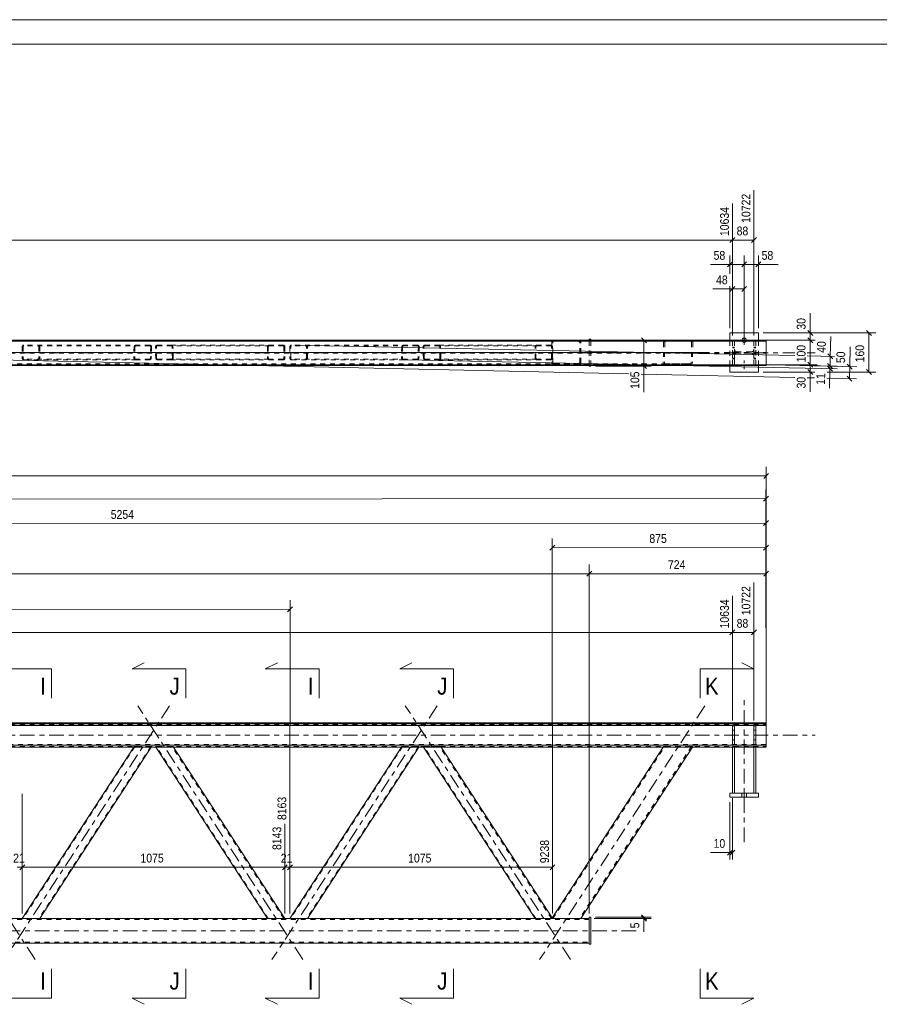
# Model space of a CAD drawing. Header units: millimetres. Extents: x 0 to 914, y 0 to 420.
# Tile 6 of 9: x 528 to 703, y 219 to 420. Entities that reach past the tile are written whole.
import ezdxf

# ---------------------------------------------------------------- set-up
doc = ezdxf.new("R2010")
doc.units = ezdxf.units.MM
for name, pattern in [('XKITLINE00', [0]), ('XKITLINE01', [4, 1, -1, 1, -1]), ('XKITLINE03', [6, 3, -1, 1, -1])]:
    doc.linetypes.add(name, pattern=pattern)
for name, color, linetype, lineweight in [('Arkusz rysunku', 3, 'Continuous', 0), ('Element', 2, 'Continuous', 0), ('Przekrój', 7, 'Continuous', 0), ('Wymiar', 4, 'Continuous', 0), ('Śruba', 3, 'Continuous', 0)]:
    doc.layers.add(name, color=color, linetype=linetype, lineweight=lineweight)
doc.styles.add('ARIAL', font='ARIAL.TTF')

msp = doc.modelspace()

# ---------------------------------------------------------------- linework, layer by layer
at = {"layer": 'Arkusz rysunku', "linetype": 'XKITLINE00', "lineweight": 0}
for p, q in [((914, 420), (0, 420)), ((909, 415), (5, 415))]:
    msp.add_line(p, q, dxfattribs=at)
at = {"layer": 'Element', "linetype": 'XKITLINE00', "lineweight": 0}
for p, q in [((204.59, 354.45), (680.18, 354.45)), ((204.59, 354.43), (680.18, 354.43)), ((636.79, 354.45), (636.8, 354.45)), ((664.71, 354.45), (636.8, 354.45)), ((644, 354.69), (644, 354.45)), ((644.3, 354.69), (644, 354.69)), ((644.3, 354.69), (644.3, 354.45)), ((659.7, 354.45), (659.69, 354.45)), ((664.71, 354.45), (664.72, 354.45)), ((672.78, 355.95), (672.78, 354.45)), ((672.78, 355.95), (678.58, 355.95)), ((673.28, 354.45), (673.28, 354.45)), ((673.68, 354.45), (673.28, 354.45)), ((673.28, 354.41), (673.28, 354.31)), ((673.28, 354.41), (673.68, 354.41)), ((673.68, 354.45), (673.68, 354.45)), ((673.68, 354.41), (673.68, 354.31)), ((677.68, 354.45), (677.68, 354.45)), ((678.08, 354.45), (677.68, 354.45)), ((677.68, 354.41), (677.68, 354.31)), ((677.68, 354.41), (678.08, 354.41)), ((678.08, 354.45), (678.08, 354.45)), ((678.08, 354.41), (678.08, 354.31)), ((678.58, 355.95), (678.58, 354.45)), ((680.18, 354.45), (680.18, 349.3)), ((204.59, 354.31), (680.18, 354.31)), ((204.59, 354.3), (680.18, 354.3)), ((141.58, 349.3), (680.18, 349.3)), ((644, 349.3), (644, 349.19)), ((644, 349.19), (644.3, 349.19)), ((644.3, 349.19), (644.3, 349.3)), ((672.78, 347.95), (672.78, 349.3)), ((678.58, 347.95), (678.58, 349.3)), ((678.58, 347.95), (672.78, 347.95)), ((141.58, 276.22), (680.18, 276.22)), ((141.58, 276.06), (680.18, 276.06)), ((680.18, 276.22), (680.18, 271.26)), ((680.18, 275.66), (141.58, 275.66)), ((673.28, 275.66), (673.28, 275.64)), ((673.28, 275.64), (673.68, 275.64)), ((673.28, 275.64), (673.28, 271.69)), ((673.68, 275.66), (673.68, 275.64)), ((673.68, 275.64), (673.68, 271.69)), ((677.68, 275.66), (677.68, 275.64)), ((677.68, 275.64), (678.08, 275.64)), ((677.68, 275.64), (677.68, 271.69)), ((678.08, 275.66), (678.08, 275.64)), ((678.08, 275.64), (678.08, 271.69)), ((141.58, 271.66), (680.18, 271.66)), ((659.59, 271.26), (157.78, 271.26)), ((550.84, 271.26), (528.03, 236.22)), ((554.42, 271.26), (531.61, 236.22)), ((578.17, 236.22), (555.36, 271.26)), ((581.74, 236.22), (558.94, 271.26)), ((605.57, 271.26), (582.77, 236.22)), ((609.15, 271.26), (586.35, 236.22)), ((632.91, 236.22), (610.1, 271.26)), ((636.4, 236.35), (613.68, 271.26)), ((659.12, 271.26), (636.32, 236.22)), ((665.09, 271.26), (642.28, 236.22)), ((659.6, 271.26), (659.59, 271.26)), ((659.6, 271.26), (664.61, 271.26)), ((664.61, 271.26), (659.6, 271.26)), ((664.61, 271.26), (664.62, 271.26)), ((664.62, 271.26), (680.18, 271.26)), ((673.28, 271.69), (673.68, 271.69)), ((673.28, 271.26), (673.28, 261.85)), ((673.68, 271.26), (673.28, 271.26)), ((673.68, 261.85), (673.68, 271.26)), ((677.68, 271.69), (678.08, 271.69)), ((678.08, 271.26), (677.68, 271.26)), ((677.68, 271.26), (677.68, 261.85)), ((678.08, 261.85), (678.08, 271.26)), ((672.78, 261.85), (672.78, 261.05)), ((678.58, 261.85), (672.78, 261.85)), ((678.58, 261.05), (678.58, 261.85)), ((672.78, 261.05), (678.58, 261.05)), ((636.32, 236.22), (182.23, 236.22)), ((642.14, 236.22), (636.32, 236.22)), ((642.25, 236.22), (642.14, 236.22)), ((642.28, 236.22), (642.25, 236.22)), ((644, 236.22), (642.28, 236.22)), ((644.3, 236.47), (644, 236.47)), ((644, 236.47), (644, 230.97)), ((644.3, 230.97), (644.3, 236.47)), ((174.62, 231.22), (644, 231.22)), ((644, 230.97), (644.3, 230.97))]:
    msp.add_line(p, q, dxfattribs=at)
at = {"layer": 'Element', "linetype": 'XKITLINE01', "lineweight": 0}
for p, q in [((204.59, 354.44), (644, 354.44)), ((636.61, 354.42), (636.71, 354.43)), ((636.71, 354.43), (636.79, 354.45)), ((641.81, 354.45), (641.99, 354.42)), ((644, 349.3), (644, 354.45)), ((644, 354.44), (644, 349.44)), ((644.3, 349.3), (644.3, 354.45)), ((659.36, 354.33), (659.25, 354.2)), ((659.52, 354.42), (659.36, 354.33)), ((659.69, 354.45), (659.52, 354.42)), ((664.72, 354.45), (664.89, 354.42)), ((665.05, 354.33), (664.89, 354.42)), ((665.15, 354.2), (665.05, 354.33)), ((672.78, 349.3), (672.78, 354.45)), ((673.28, 349.45), (673.28, 354.45)), ((673.68, 354.45), (673.68, 352.67)), ((677.68, 354.45), (677.68, 352.67)), ((678.08, 354.45), (678.08, 349.45)), ((678.58, 349.3), (678.58, 354.45)), ((204.59, 354.24), (644, 354.24)), ((528.03, 353.15), (528.06, 353.26)), ((528.03, 353.15), (528.03, 350.75)), ((528.06, 353.26), (528.14, 353.36)), ((528.14, 353.36), (528.25, 353.42)), ((528.22, 353.2), (528.21, 353.15)), ((528.21, 353.15), (528.21, 350.75)), ((528.26, 353.25), (528.22, 353.2)), ((528.25, 353.42), (528.39, 353.45)), ((528.32, 353.29), (528.26, 353.25)), ((528.39, 353.3), (528.32, 353.29)), ((554.14, 353.45), (528.39, 353.45)), ((554.14, 353.3), (528.39, 353.3)), ((531.25, 353.45), (531.39, 353.42)), ((531.32, 353.29), (531.25, 353.3)), ((531.38, 353.25), (531.32, 353.29)), ((531.42, 353.2), (531.38, 353.25)), ((531.39, 353.42), (531.51, 353.36)), ((531.43, 353.15), (531.42, 353.2)), ((531.43, 353.15), (531.43, 350.75)), ((531.51, 353.36), (531.58, 353.26)), ((531.58, 353.26), (531.61, 353.15)), ((531.61, 353.15), (531.61, 350.75)), ((550.91, 353.15), (550.86, 350.75)), ((550.94, 353.26), (550.91, 353.15)), ((551.02, 353.36), (550.94, 353.26)), ((551.14, 353.42), (551.02, 353.36)), ((551.09, 353.15), (551.04, 350.75)), ((551.09, 353.15), (551.11, 353.2)), ((551.11, 353.2), (551.15, 353.25)), ((551.28, 353.45), (551.14, 353.42)), ((551.15, 353.25), (551.2, 353.29)), ((551.2, 353.29), (551.27, 353.3)), ((554.28, 353.42), (554.14, 353.45)), ((554.14, 353.3), (554.2, 353.29)), ((554.2, 353.29), (554.26, 353.25)), ((554.26, 353.25), (554.3, 353.2)), ((554.31, 353.15), (554.26, 350.75)), ((554.39, 353.36), (554.28, 353.42)), ((554.3, 353.2), (554.31, 353.15)), ((554.47, 353.26), (554.39, 353.36)), ((554.49, 353.15), (554.44, 350.75)), ((554.49, 353.15), (554.47, 353.26)), ((555.31, 353.26), (555.29, 353.15)), ((555.34, 350.75), (555.29, 353.15)), ((555.39, 353.36), (555.31, 353.26)), ((555.5, 353.42), (555.39, 353.36)), ((555.47, 353.15), (555.48, 353.2)), ((555.51, 350.75), (555.47, 353.15)), ((555.48, 353.2), (555.52, 353.25)), ((555.64, 353.45), (555.5, 353.42)), ((555.52, 353.25), (555.57, 353.29)), ((555.57, 353.29), (555.64, 353.3)), ((555.64, 353.45), (558.5, 353.45)), ((555.64, 353.3), (578.52, 353.3)), ((555.64, 353.3), (558.51, 353.3)), ((558.5, 353.45), (581.39, 353.45)), ((558.64, 353.42), (558.5, 353.45)), ((558.51, 353.3), (558.57, 353.29)), ((558.57, 353.29), (558.63, 353.25)), ((558.63, 353.25), (558.67, 353.2)), ((558.76, 353.36), (558.64, 353.42)), ((558.67, 353.2), (558.69, 353.15)), ((558.74, 350.75), (558.69, 353.15)), ((558.84, 353.26), (558.76, 353.36)), ((558.87, 353.15), (558.84, 353.26)), ((558.92, 350.75), (558.87, 353.15)), ((578.17, 353.15), (578.19, 353.26)), ((578.17, 353.15), (578.17, 350.75)), ((578.19, 353.26), (578.27, 353.36)), ((578.27, 353.36), (578.39, 353.42)), ((578.36, 353.2), (578.34, 353.15)), ((578.34, 353.15), (578.34, 350.75)), ((578.4, 353.25), (578.36, 353.2)), ((578.39, 353.42), (578.52, 353.45)), ((578.46, 353.29), (578.4, 353.25)), ((578.52, 353.3), (578.46, 353.29)), ((581.39, 353.45), (578.52, 353.45)), ((578.52, 353.3), (581.39, 353.3)), ((581.39, 353.45), (581.52, 353.42)), ((581.46, 353.29), (581.39, 353.3)), ((581.51, 353.25), (581.46, 353.29)), ((581.55, 353.2), (581.51, 353.25)), ((581.52, 353.42), (581.64, 353.36)), ((581.57, 353.15), (581.55, 353.2)), ((581.57, 353.15), (581.57, 350.75)), ((581.64, 353.36), (581.72, 353.26)), ((581.72, 353.26), (581.74, 353.15)), ((581.74, 353.15), (581.74, 350.75)), ((582.77, 353.15), (582.8, 353.26)), ((582.77, 353.15), (582.77, 350.75)), ((582.8, 353.26), (582.88, 353.36)), ((582.88, 353.36), (582.99, 353.42)), ((582.96, 353.2), (582.95, 353.15)), ((582.95, 350.75), (582.95, 353.15)), ((583, 353.25), (582.96, 353.2)), ((582.99, 353.42), (583.13, 353.45)), ((583.06, 353.29), (583, 353.25)), ((583.13, 353.3), (583.06, 353.29)), ((608.88, 353.45), (583.13, 353.45)), ((608.87, 353.3), (583.13, 353.3)), ((585.99, 353.45), (586.13, 353.42)), ((586.06, 353.29), (585.99, 353.3)), ((586.12, 353.25), (586.06, 353.29)), ((586.16, 353.2), (586.12, 353.25)), ((586.13, 353.42), (586.25, 353.36)), ((586.17, 353.15), (586.16, 353.2)), ((586.17, 350.75), (586.17, 353.15)), ((586.25, 353.36), (586.32, 353.26)), ((586.32, 353.26), (586.35, 353.15)), ((586.35, 350.75), (586.35, 353.15)), ((605.65, 353.15), (605.6, 350.75)), ((605.68, 353.26), (605.65, 353.15)), ((605.76, 353.36), (605.68, 353.26)), ((605.88, 353.42), (605.76, 353.36)), ((605.83, 353.15), (605.78, 350.75)), ((605.83, 353.15), (605.84, 353.2)), ((605.84, 353.2), (605.88, 353.25)), ((606.01, 353.45), (605.88, 353.42)), ((605.88, 353.25), (605.94, 353.29)), ((605.94, 353.29), (606.01, 353.3)), ((608.87, 353.3), (608.94, 353.29)), ((609.01, 353.42), (608.88, 353.45)), ((608.94, 353.29), (609, 353.25)), ((609, 353.25), (609.04, 353.2)), ((609.05, 353.15), (609, 350.75)), ((609.13, 353.36), (609.01, 353.42)), ((609.04, 353.2), (609.05, 353.15)), ((609.2, 353.26), (609.13, 353.36)), ((609.23, 353.15), (609.18, 350.75)), ((609.23, 353.15), (609.2, 353.26)), ((610.05, 353.26), (610.02, 353.15)), ((610.07, 350.75), (610.02, 353.15)), ((610.13, 353.36), (610.05, 353.26)), ((610.24, 353.42), (610.13, 353.36)), ((610.2, 353.15), (610.22, 353.2)), ((610.25, 350.75), (610.2, 353.15)), ((610.22, 353.2), (610.25, 353.25)), ((610.38, 353.45), (610.24, 353.42)), ((610.25, 353.25), (610.31, 353.29)), ((610.31, 353.29), (610.38, 353.3)), ((610.38, 353.45), (613.24, 353.45)), ((610.38, 353.3), (633.26, 353.3)), ((610.38, 353.3), (613.24, 353.3)), ((613.24, 353.45), (636.13, 353.45)), ((613.38, 353.42), (613.24, 353.45)), ((613.24, 353.3), (613.31, 353.29)), ((613.31, 353.29), (613.37, 353.25)), ((613.37, 353.25), (613.41, 353.2)), ((613.5, 353.36), (613.38, 353.42)), ((613.41, 353.2), (613.43, 353.15)), ((613.47, 350.75), (613.43, 353.15)), ((613.57, 353.26), (613.5, 353.36)), ((613.6, 353.15), (613.57, 353.26)), ((613.65, 350.75), (613.6, 353.15)), ((632.91, 353.15), (632.93, 353.26)), ((632.91, 350.75), (632.91, 353.15)), ((632.93, 353.26), (633.01, 353.36)), ((633.01, 353.36), (633.13, 353.42)), ((633.1, 353.2), (633.08, 353.15)), ((633.08, 350.75), (633.08, 353.15)), ((633.14, 353.25), (633.1, 353.2)), ((633.13, 353.42), (633.26, 353.45)), ((633.19, 353.29), (633.14, 353.25)), ((633.26, 353.3), (633.19, 353.29)), ((636.13, 353.45), (633.26, 353.45)), ((633.26, 353.3), (636.13, 353.3)), ((636.13, 353.45), (636.26, 353.42)), ((636.2, 353.29), (636.13, 353.3)), ((636.25, 353.25), (636.2, 353.29)), ((636.29, 353.2), (636.25, 353.25)), ((636.26, 353.42), (636.38, 353.36)), ((636.31, 353.15), (636.29, 353.2)), ((636.31, 350.75), (636.31, 353.15)), ((636.32, 354.05), (636.35, 354.2)), ((636.32, 354.05), (636.32, 349.85)), ((636.38, 353.36), (636.46, 353.26)), ((636.46, 353.26), (636.48, 353.15)), ((636.48, 350.75), (636.48, 353.15)), ((636.57, 354.12), (636.56, 354.05)), ((636.56, 349.85), (636.56, 354.05)), ((636.63, 354.19), (636.57, 354.12)), ((636.7, 354.23), (636.63, 354.19)), ((636.8, 354.25), (636.7, 354.23)), ((664.71, 354.25), (636.8, 354.25)), ((641.9, 354.23), (641.81, 354.25)), ((641.97, 354.19), (641.9, 354.23)), ((642.03, 354.12), (641.97, 354.19)), ((642.04, 354.05), (642.03, 354.12)), ((642.04, 349.85), (642.04, 354.05)), ((642.25, 354.2), (642.28, 354.05)), ((642.28, 349.85), (642.28, 354.05)), ((659.21, 354.05), (659.13, 349.85)), ((659.25, 354.2), (659.21, 354.05)), ((659.45, 354.05), (659.37, 349.85)), ((659.45, 354.05), (659.47, 354.12)), ((659.47, 354.12), (659.53, 354.19)), ((659.53, 354.19), (659.6, 354.23)), ((659.6, 354.23), (659.7, 354.25)), ((664.71, 354.25), (664.8, 354.23)), ((664.8, 354.23), (664.87, 354.19)), ((664.94, 354.05), (664.86, 349.85)), ((664.87, 354.19), (664.92, 354.12)), ((664.92, 354.12), (664.94, 354.05)), ((665.18, 354.05), (665.09, 349.85)), ((665.18, 354.05), (665.15, 354.2)), ((673.28, 354.31), (673.28, 351.97)), ((673.28, 354.28), (673.68, 354.28)), ((673.28, 353.06), (673.68, 353.06)), ((673.28, 352.93), (673.68, 352.93)), ((673.68, 354.31), (673.68, 351.97)), ((673.72, 352.44), (673.68, 352.67)), ((673.68, 352.67), (673.72, 352.44)), ((673.85, 352.25), (673.72, 352.44)), ((677.63, 352.44), (677.5, 352.25)), ((677.68, 352.67), (677.63, 352.44)), ((677.63, 352.44), (677.68, 352.67)), ((677.68, 354.31), (677.68, 351.97)), ((677.68, 354.28), (678.08, 354.28)), ((677.68, 353.06), (678.08, 353.06)), ((677.68, 352.93), (678.08, 352.93)), ((678.08, 354.31), (678.08, 351.97)), ((141.58, 351.95), (680.18, 351.95)), ((141.58, 351.79), (680.18, 351.79)), ((528.06, 350.63), (528.03, 350.75)), ((528.14, 350.54), (528.06, 350.63)), ((528.25, 350.47), (528.14, 350.54)), ((528.21, 350.75), (528.22, 350.69)), ((528.22, 350.69), (528.26, 350.64)), ((528.39, 350.45), (528.25, 350.47)), ((528.26, 350.64), (528.32, 350.61)), ((528.32, 350.61), (528.39, 350.6)), ((554.08, 350.6), (528.39, 350.6)), ((528.39, 350.45), (551.21, 350.45)), ((531.25, 350.6), (531.32, 350.61)), ((531.39, 350.47), (531.25, 350.45)), ((531.32, 350.61), (531.38, 350.64)), ((531.38, 350.64), (531.42, 350.69)), ((531.51, 350.54), (531.39, 350.47)), ((531.42, 350.69), (531.43, 350.75)), ((531.58, 350.63), (531.51, 350.54)), ((531.61, 350.75), (531.58, 350.63)), ((550.86, 350.75), (550.89, 350.63)), ((550.89, 350.63), (550.96, 350.54)), ((550.96, 350.54), (551.08, 350.47)), ((551.05, 350.69), (551.04, 350.75)), ((551.09, 350.64), (551.05, 350.69)), ((551.08, 350.47), (551.21, 350.45)), ((551.15, 350.61), (551.09, 350.64)), ((551.22, 350.6), (551.15, 350.61)), ((551.21, 350.45), (554.08, 350.45)), ((554.15, 350.61), (554.08, 350.6)), ((554.08, 350.45), (554.22, 350.47)), ((554.21, 350.64), (554.15, 350.61)), ((554.25, 350.69), (554.21, 350.64)), ((554.22, 350.47), (554.33, 350.54)), ((554.26, 350.75), (554.25, 350.69)), ((554.33, 350.54), (554.41, 350.63)), ((554.41, 350.63), (554.44, 350.75)), ((555.34, 350.75), (555.37, 350.63)), ((555.37, 350.63), (555.45, 350.53)), ((555.45, 350.53), (555.56, 350.47)), ((555.53, 350.69), (555.51, 350.75)), ((555.57, 350.64), (555.53, 350.69)), ((555.56, 350.47), (555.7, 350.45)), ((555.63, 350.61), (555.57, 350.64)), ((555.7, 350.6), (555.63, 350.61)), ((578.52, 350.6), (555.7, 350.6)), ((555.7, 350.6), (558.56, 350.6)), ((558.56, 350.45), (555.7, 350.45)), ((558.63, 350.61), (558.56, 350.6)), ((558.56, 350.45), (558.7, 350.47)), ((581.39, 350.45), (558.56, 350.45)), ((558.69, 350.64), (558.63, 350.61)), ((558.72, 350.69), (558.69, 350.64)), ((558.7, 350.47), (558.81, 350.53)), ((558.74, 350.75), (558.72, 350.69)), ((558.81, 350.53), (558.89, 350.63)), ((558.89, 350.63), (558.92, 350.75)), ((578.19, 350.63), (578.17, 350.75)), ((578.27, 350.54), (578.19, 350.63)), ((578.39, 350.47), (578.27, 350.54)), ((578.34, 350.75), (578.36, 350.69)), ((578.36, 350.69), (578.4, 350.64)), ((578.52, 350.45), (578.39, 350.47)), ((578.4, 350.64), (578.46, 350.61)), ((578.46, 350.61), (578.52, 350.6)), ((581.39, 350.6), (578.52, 350.6)), ((578.52, 350.45), (581.39, 350.45)), ((581.39, 350.6), (581.46, 350.61)), ((581.52, 350.47), (581.39, 350.45)), ((581.46, 350.61), (581.51, 350.64)), ((581.51, 350.64), (581.55, 350.69)), ((581.64, 350.54), (581.52, 350.47)), ((581.55, 350.69), (581.57, 350.75)), ((581.72, 350.63), (581.64, 350.54)), ((581.74, 350.75), (581.72, 350.63)), ((582.8, 350.63), (582.77, 350.75)), ((582.88, 350.54), (582.8, 350.63)), ((582.99, 350.47), (582.88, 350.54)), ((582.95, 350.75), (582.96, 350.69)), ((582.96, 350.69), (583, 350.64)), ((583.13, 350.45), (582.99, 350.47)), ((583, 350.64), (583.06, 350.61)), ((583.06, 350.61), (583.13, 350.6)), ((608.82, 350.6), (583.13, 350.6)), ((583.13, 350.45), (605.95, 350.45)), ((585.99, 350.6), (586.06, 350.61)), ((586.13, 350.47), (585.99, 350.45)), ((586.06, 350.61), (586.12, 350.64)), ((586.12, 350.64), (586.16, 350.69)), ((586.25, 350.54), (586.13, 350.47)), ((586.16, 350.69), (586.17, 350.75)), ((586.32, 350.63), (586.25, 350.54)), ((586.35, 350.75), (586.32, 350.63)), ((605.6, 350.75), (605.63, 350.63)), ((605.63, 350.63), (605.7, 350.54)), ((605.7, 350.54), (605.82, 350.47)), ((605.79, 350.69), (605.78, 350.75)), ((605.83, 350.64), (605.79, 350.69)), ((605.82, 350.47), (605.95, 350.45)), ((605.89, 350.61), (605.83, 350.64)), ((605.96, 350.6), (605.89, 350.61)), ((605.95, 350.45), (608.82, 350.45)), ((608.89, 350.61), (608.82, 350.6)), ((608.82, 350.45), (608.95, 350.47)), ((608.95, 350.64), (608.89, 350.61)), ((608.99, 350.69), (608.95, 350.64)), ((608.95, 350.47), (609.07, 350.54)), ((609, 350.75), (608.99, 350.69)), ((609.07, 350.54), (609.15, 350.63)), ((609.15, 350.63), (609.18, 350.75)), ((610.07, 350.75), (610.1, 350.63)), ((610.1, 350.63), (610.18, 350.53)), ((610.18, 350.53), (610.3, 350.47)), ((610.27, 350.69), (610.25, 350.75)), ((610.31, 350.64), (610.27, 350.69)), ((610.3, 350.47), (610.44, 350.45)), ((610.37, 350.61), (610.31, 350.64)), ((610.43, 350.6), (610.37, 350.61)), ((633.26, 350.6), (610.43, 350.6)), ((610.43, 350.6), (613.3, 350.6)), ((613.3, 350.45), (610.44, 350.45)), ((613.37, 350.61), (613.3, 350.6)), ((613.3, 350.45), (613.44, 350.47)), ((636.13, 350.45), (613.3, 350.45)), ((613.42, 350.64), (613.37, 350.61)), ((613.46, 350.69), (613.42, 350.64)), ((613.44, 350.47), (613.55, 350.53)), ((613.47, 350.75), (613.46, 350.69)), ((613.55, 350.53), (613.63, 350.63)), ((613.63, 350.63), (613.65, 350.75)), ((632.93, 350.63), (632.91, 350.75)), ((633.01, 350.54), (632.93, 350.63)), ((633.13, 350.47), (633.01, 350.54)), ((633.08, 350.75), (633.1, 350.69)), ((633.1, 350.69), (633.14, 350.64)), ((633.26, 350.45), (633.13, 350.47)), ((633.14, 350.64), (633.19, 350.61)), ((633.19, 350.61), (633.26, 350.6)), ((636.13, 350.6), (633.26, 350.6)), ((633.26, 350.45), (636.13, 350.45)), ((636.13, 350.6), (636.2, 350.61)), ((636.26, 350.47), (636.13, 350.45)), ((636.2, 350.61), (636.25, 350.64)), ((636.25, 350.64), (636.29, 350.69)), ((636.38, 350.54), (636.26, 350.47)), ((636.29, 350.69), (636.31, 350.75)), ((636.46, 350.63), (636.38, 350.54)), ((636.48, 350.75), (636.46, 350.63)), ((673.28, 352.03), (673.68, 352.03)), ((673.28, 351.97), (673.68, 351.97)), ((673.28, 351.78), (673.28, 349.34)), ((673.68, 351.78), (673.28, 351.78)), ((673.28, 351.72), (673.68, 351.72)), ((673.28, 350.81), (673.68, 350.81)), ((673.28, 350.69), (673.68, 350.69)), ((673.68, 349.34), (673.68, 351.78)), ((673.68, 351.22), (673.72, 351.45)), ((673.72, 351.45), (673.68, 351.22)), ((673.68, 351.22), (673.68, 349.45)), ((673.72, 351.45), (673.85, 351.65)), ((674.05, 352.12), (673.85, 352.25)), ((673.85, 351.65), (674.05, 351.78)), ((674.28, 352.07), (674.05, 352.12)), ((674.05, 352.12), (674.28, 352.07)), ((674.05, 351.78), (674.28, 351.82)), ((674.28, 351.82), (674.05, 351.78)), ((677.08, 352.07), (674.28, 352.07)), ((677.08, 351.82), (674.28, 351.82)), ((677.31, 352.12), (677.08, 352.07)), ((677.08, 352.07), (677.31, 352.12)), ((677.08, 351.82), (677.31, 351.78)), ((677.31, 351.78), (677.08, 351.82)), ((677.5, 352.25), (677.31, 352.12)), ((677.31, 351.78), (677.5, 351.65)), ((677.5, 351.65), (677.63, 351.45)), ((677.63, 351.45), (677.68, 351.22)), ((677.68, 351.22), (677.63, 351.45)), ((677.68, 352.03), (678.08, 352.03)), ((677.68, 351.97), (678.08, 351.97)), ((677.68, 351.78), (677.68, 349.34)), ((678.08, 351.78), (677.68, 351.78)), ((677.68, 351.72), (678.08, 351.72)), ((677.68, 349.45), (677.68, 351.22)), ((677.68, 350.81), (678.08, 350.81)), ((677.68, 350.69), (678.08, 350.69)), ((678.08, 349.34), (678.08, 351.78)), ((680.18, 349.45), (141.58, 349.45)), ((680.18, 349.44), (141.58, 349.44)), ((141.58, 349.31), (680.18, 349.31)), ((644, 349.64), (174.62, 349.64)), ((644, 349.44), (174.62, 349.44)), ((636.35, 349.69), (636.32, 349.85)), ((636.56, 349.85), (636.57, 349.77)), ((636.57, 349.77), (636.63, 349.71)), ((636.8, 349.45), (636.61, 349.48)), ((636.63, 349.71), (636.7, 349.66)), ((636.7, 349.66), (636.8, 349.65)), ((636.8, 349.65), (664.61, 349.65)), ((664.61, 349.45), (636.8, 349.45)), ((641.81, 349.65), (641.9, 349.66)), ((641.99, 349.48), (641.81, 349.45)), ((641.9, 349.66), (641.97, 349.71)), ((641.97, 349.71), (642.03, 349.77)), ((642.03, 349.77), (642.04, 349.85)), ((642.28, 349.85), (642.25, 349.69)), ((659.13, 349.85), (659.16, 349.69)), ((659.16, 349.69), (659.26, 349.56)), ((659.26, 349.56), (659.42, 349.48)), ((659.38, 349.77), (659.37, 349.85)), ((659.43, 349.71), (659.38, 349.77)), ((659.42, 349.48), (659.6, 349.45)), ((659.51, 349.66), (659.43, 349.71)), ((659.6, 349.65), (659.51, 349.66)), ((664.61, 349.65), (659.6, 349.65)), ((664.7, 349.66), (664.61, 349.65)), ((664.61, 349.45), (664.79, 349.48)), ((664.78, 349.71), (664.7, 349.66)), ((664.84, 349.77), (664.78, 349.71)), ((664.79, 349.48), (664.95, 349.56)), ((664.86, 349.85), (664.84, 349.77)), ((664.95, 349.56), (665.05, 349.69)), ((665.05, 349.69), (665.09, 349.85)), ((673.28, 349.46), (673.68, 349.46)), ((673.68, 349.45), (673.28, 349.45)), ((673.28, 349.34), (673.68, 349.34)), ((677.68, 349.46), (678.08, 349.46)), ((678.08, 349.45), (677.68, 349.45)), ((677.68, 349.34), (678.08, 349.34)), ((141.58, 275.82), (680.18, 275.82)), ((680.18, 275.82), (680.18, 276.06)), ((141.58, 275.72), (680.18, 275.72)), ((673.28, 275.79), (673.68, 275.79)), ((673.28, 275.75), (673.28, 275.79)), ((673.28, 275.79), (673.28, 271.8)), ((673.68, 275.75), (673.28, 275.75)), ((673.28, 275.68), (673.68, 275.68)), ((673.28, 275.66), (673.28, 275.68)), ((673.28, 275.68), (673.28, 275.66)), ((673.28, 274.72), (673.68, 274.72)), ((673.28, 274.71), (673.68, 274.71)), ((673.68, 275.75), (673.68, 275.79)), ((673.68, 275.79), (673.68, 271.8)), ((673.68, 275.66), (673.68, 275.68)), ((673.68, 275.68), (673.68, 275.66)), ((677.68, 275.79), (678.08, 275.79)), ((677.68, 275.75), (677.68, 275.79)), ((677.68, 275.79), (677.68, 271.8)), ((678.08, 275.75), (677.68, 275.75)), ((677.68, 275.68), (678.08, 275.68)), ((677.68, 275.66), (677.68, 275.68)), ((677.68, 275.68), (677.68, 275.66)), ((677.68, 274.72), (678.08, 274.72)), ((677.68, 274.71), (678.08, 274.71)), ((678.08, 275.75), (678.08, 275.79)), ((678.08, 275.79), (678.08, 271.8)), ((678.08, 275.66), (678.08, 275.68)), ((678.08, 275.68), (678.08, 275.66)), ((680.18, 275.14), (680.18, 272.34)), ((680.18, 271.82), (141.58, 271.82)), ((673.28, 272.77), (673.68, 272.77)), ((673.28, 272.76), (673.68, 272.76)), ((673.68, 271.84), (673.28, 271.84)), ((673.28, 271.8), (673.68, 271.8)), ((677.68, 272.77), (678.08, 272.77)), ((677.68, 272.76), (678.08, 272.76)), ((678.08, 271.84), (677.68, 271.84)), ((677.68, 271.8), (678.08, 271.8)), ((680.18, 271.76), (141.58, 271.76)), ((141.58, 271.42), (680.18, 271.42)), ((551.09, 271.38), (528.21, 236.22)), ((554.31, 271.38), (531.43, 236.22)), ((550.86, 271.3), (550.84, 271.26)), ((550.86, 271.3), (550.91, 271.38)), ((550.86, 271.3), (550.89, 271.3)), ((550.89, 271.3), (550.96, 271.3)), ((550.94, 271.38), (550.91, 271.38)), ((551.02, 271.39), (550.94, 271.38)), ((550.96, 271.3), (551.08, 271.29)), ((551.14, 271.39), (551.02, 271.39)), ((551.05, 271.3), (551.04, 271.3)), ((551.09, 271.3), (551.05, 271.3)), ((551.08, 271.29), (551.21, 271.29)), ((551.09, 271.38), (551.11, 271.38)), ((551.15, 271.3), (551.09, 271.3)), ((551.11, 271.38), (551.15, 271.38)), ((551.28, 271.39), (551.14, 271.39)), ((551.15, 271.38), (551.2, 271.38)), ((551.22, 271.3), (551.15, 271.3)), ((551.2, 271.38), (551.27, 271.38)), ((551.21, 271.29), (554.08, 271.29)), ((551.22, 271.3), (554.08, 271.3)), ((551.27, 271.38), (554.14, 271.38)), ((551.28, 271.39), (554.14, 271.39)), ((554.15, 271.3), (554.08, 271.3)), ((554.08, 271.29), (554.22, 271.29)), ((554.28, 271.39), (554.14, 271.39)), ((554.14, 271.38), (554.2, 271.38)), ((554.21, 271.3), (554.15, 271.3)), ((554.2, 271.38), (554.26, 271.38)), ((554.25, 271.3), (554.21, 271.3)), ((554.22, 271.29), (554.33, 271.3)), ((554.26, 271.3), (554.25, 271.3)), ((554.26, 271.38), (554.3, 271.38)), ((554.39, 271.39), (554.28, 271.39)), ((554.3, 271.38), (554.31, 271.38)), ((554.33, 271.3), (554.41, 271.3)), ((554.47, 271.38), (554.39, 271.39)), ((554.41, 271.3), (554.44, 271.3)), ((554.44, 271.3), (554.42, 271.26)), ((554.44, 271.3), (554.49, 271.38)), ((554.49, 271.38), (554.47, 271.38)), ((555.34, 271.3), (555.29, 271.38)), ((555.31, 271.38), (555.29, 271.38)), ((555.39, 271.39), (555.31, 271.38)), ((555.36, 271.26), (555.34, 271.3)), ((555.34, 271.3), (555.37, 271.3)), ((555.37, 271.3), (555.45, 271.3)), ((555.5, 271.39), (555.39, 271.39)), ((555.45, 271.3), (555.56, 271.29)), ((578.34, 236.22), (555.47, 271.38)), ((555.47, 271.38), (555.51, 271.3)), ((555.47, 271.38), (555.48, 271.38)), ((555.48, 271.38), (555.52, 271.38)), ((555.64, 271.39), (555.5, 271.39)), ((555.53, 271.3), (555.51, 271.3)), ((555.52, 271.38), (555.57, 271.38)), ((555.57, 271.3), (555.53, 271.3)), ((555.56, 271.29), (555.7, 271.29)), ((555.57, 271.38), (555.64, 271.38)), ((555.63, 271.3), (555.57, 271.3)), ((555.7, 271.3), (555.63, 271.3)), ((555.64, 271.39), (558.5, 271.39)), ((555.64, 271.38), (558.51, 271.38)), ((555.7, 271.3), (558.56, 271.3)), ((555.7, 271.29), (558.56, 271.29)), ((558.64, 271.39), (558.5, 271.39)), ((558.51, 271.38), (558.57, 271.38)), ((558.63, 271.3), (558.56, 271.3)), ((558.56, 271.29), (558.7, 271.29)), ((558.57, 271.38), (558.63, 271.38)), ((558.63, 271.38), (558.67, 271.38)), ((558.69, 271.3), (558.63, 271.3)), ((558.76, 271.39), (558.64, 271.39)), ((558.67, 271.38), (558.69, 271.38)), ((581.57, 236.22), (558.69, 271.38)), ((558.69, 271.38), (558.74, 271.3)), ((558.72, 271.3), (558.69, 271.3)), ((558.7, 271.29), (558.81, 271.3)), ((558.74, 271.3), (558.72, 271.3)), ((558.84, 271.38), (558.76, 271.39)), ((558.81, 271.3), (558.89, 271.3)), ((558.87, 271.38), (558.84, 271.38)), ((558.92, 271.3), (558.87, 271.38)), ((558.89, 271.3), (558.92, 271.3)), ((558.94, 271.26), (558.92, 271.3)), ((605.83, 271.38), (582.95, 236.22)), ((609.05, 271.38), (586.17, 236.22)), ((605.6, 271.3), (605.57, 271.26)), ((605.6, 271.3), (605.65, 271.38)), ((605.6, 271.3), (605.63, 271.3)), ((605.63, 271.3), (605.7, 271.3)), ((605.68, 271.38), (605.65, 271.38)), ((605.76, 271.39), (605.68, 271.38)), ((605.7, 271.3), (605.82, 271.29)), ((605.88, 271.39), (605.76, 271.39)), ((605.79, 271.3), (605.78, 271.3)), ((605.83, 271.3), (605.79, 271.3)), ((605.82, 271.29), (605.95, 271.29)), ((605.83, 271.38), (605.84, 271.38)), ((605.89, 271.3), (605.83, 271.3)), ((605.84, 271.38), (605.88, 271.38)), ((606.01, 271.39), (605.88, 271.39)), ((605.88, 271.38), (605.94, 271.38)), ((605.96, 271.3), (605.89, 271.3)), ((605.94, 271.38), (606.01, 271.38)), ((605.95, 271.29), (608.82, 271.29)), ((605.96, 271.3), (608.82, 271.3)), ((606.01, 271.39), (608.88, 271.39)), ((606.01, 271.38), (608.87, 271.38)), ((608.89, 271.3), (608.82, 271.3)), ((608.82, 271.29), (608.95, 271.29)), ((608.87, 271.38), (608.94, 271.38)), ((609.01, 271.39), (608.88, 271.39)), ((608.95, 271.3), (608.89, 271.3)), ((608.94, 271.38), (609, 271.38)), ((608.99, 271.3), (608.95, 271.3)), ((608.95, 271.29), (609.07, 271.3)), ((609, 271.3), (608.99, 271.3)), ((609, 271.38), (609.04, 271.38)), ((609.13, 271.39), (609.01, 271.39)), ((609.04, 271.38), (609.05, 271.38)), ((609.07, 271.3), (609.15, 271.3)), ((609.2, 271.38), (609.13, 271.39)), ((609.18, 271.3), (609.15, 271.26)), ((609.15, 271.3), (609.18, 271.3)), ((609.18, 271.3), (609.23, 271.38)), ((609.23, 271.38), (609.2, 271.38)), ((610.07, 271.3), (610.02, 271.38)), ((610.05, 271.38), (610.02, 271.38)), ((610.13, 271.39), (610.05, 271.38)), ((610.1, 271.26), (610.07, 271.3)), ((610.07, 271.3), (610.1, 271.3)), ((610.1, 271.3), (610.18, 271.3)), ((610.24, 271.39), (610.13, 271.39)), ((610.18, 271.3), (610.3, 271.29)), ((633.08, 236.22), (610.2, 271.38)), ((610.2, 271.38), (610.25, 271.3)), ((610.2, 271.38), (610.22, 271.38)), ((610.22, 271.38), (610.25, 271.38)), ((610.38, 271.39), (610.24, 271.39)), ((610.25, 271.38), (610.31, 271.38)), ((610.27, 271.3), (610.25, 271.3)), ((610.31, 271.3), (610.27, 271.3)), ((610.3, 271.29), (610.44, 271.29)), ((610.31, 271.38), (610.38, 271.38)), ((610.37, 271.3), (610.31, 271.3)), ((610.43, 271.3), (610.37, 271.3)), ((610.38, 271.39), (613.24, 271.39)), ((610.38, 271.38), (613.24, 271.38)), ((610.43, 271.3), (613.3, 271.3)), ((610.44, 271.29), (613.3, 271.29)), ((613.38, 271.39), (613.24, 271.39)), ((613.24, 271.38), (613.31, 271.38)), ((613.37, 271.3), (613.3, 271.3)), ((613.3, 271.29), (613.44, 271.29)), ((613.31, 271.38), (613.37, 271.38)), ((613.37, 271.38), (613.41, 271.38)), ((613.42, 271.3), (613.37, 271.3)), ((613.5, 271.39), (613.38, 271.39)), ((613.41, 271.38), (613.43, 271.38)), ((613.46, 271.3), (613.42, 271.3)), ((636.31, 236.22), (613.43, 271.38)), ((613.43, 271.38), (613.47, 271.3)), ((613.44, 271.29), (613.55, 271.3)), ((613.47, 271.3), (613.46, 271.3)), ((613.57, 271.38), (613.5, 271.39)), ((613.55, 271.3), (613.63, 271.3)), ((613.6, 271.38), (613.57, 271.38)), ((613.65, 271.3), (613.6, 271.38)), ((613.63, 271.3), (613.65, 271.3)), ((613.68, 271.26), (613.65, 271.3)), ((636.56, 236.22), (659.45, 271.41)), ((664.94, 271.41), (642.04, 236.22)), ((659.13, 271.28), (659.12, 271.26)), ((659.13, 271.28), (659.21, 271.41)), ((659.13, 271.28), (659.16, 271.27)), ((659.16, 271.27), (659.26, 271.27)), ((659.25, 271.41), (659.21, 271.41)), ((659.36, 271.42), (659.25, 271.41)), ((659.26, 271.27), (659.42, 271.26)), ((659.52, 271.42), (659.36, 271.42)), ((659.38, 271.27), (659.37, 271.28)), ((659.43, 271.27), (659.38, 271.27)), ((659.59, 271.26), (659.42, 271.26)), ((659.51, 271.27), (659.43, 271.27)), ((659.45, 271.41), (659.47, 271.41)), ((659.47, 271.41), (659.53, 271.41)), ((659.6, 271.27), (659.51, 271.27)), ((659.7, 271.42), (659.52, 271.42)), ((659.53, 271.41), (659.6, 271.41)), ((659.6, 271.26), (659.59, 271.26)), ((659.6, 271.41), (659.7, 271.41)), ((659.6, 271.27), (664.61, 271.27)), ((659.7, 271.42), (664.71, 271.42)), ((659.7, 271.41), (664.71, 271.41)), ((664.7, 271.27), (664.61, 271.27)), ((664.62, 271.26), (664.61, 271.26)), ((664.62, 271.26), (664.79, 271.26)), ((664.78, 271.27), (664.7, 271.27)), ((664.89, 271.42), (664.71, 271.42)), ((664.71, 271.41), (664.8, 271.41)), ((664.84, 271.27), (664.78, 271.27)), ((664.79, 271.26), (664.95, 271.27)), ((664.8, 271.41), (664.87, 271.41)), ((664.86, 271.28), (664.84, 271.27)), ((664.87, 271.41), (664.92, 271.41)), ((665.05, 271.42), (664.89, 271.42)), ((664.92, 271.41), (664.94, 271.41)), ((664.95, 271.27), (665.05, 271.27)), ((665.15, 271.41), (665.05, 271.42)), ((665.05, 271.27), (665.09, 271.28)), ((665.09, 271.28), (665.18, 271.41)), ((665.09, 271.28), (665.09, 271.26)), ((665.18, 271.41), (665.15, 271.41)), ((673.28, 271.73), (673.68, 271.73)), ((673.28, 271.42), (673.28, 271.26)), ((673.68, 271.42), (673.28, 271.42)), ((673.68, 271.26), (673.68, 271.42)), ((673.72, 271.36), (673.68, 271.36)), ((673.68, 271.32), (673.72, 271.33)), ((673.85, 271.35), (673.72, 271.36)), ((673.72, 271.33), (673.85, 271.33)), ((674.05, 271.35), (673.85, 271.35)), ((673.85, 271.33), (674.05, 271.34)), ((674.28, 271.35), (674.05, 271.35)), ((674.05, 271.34), (674.28, 271.34)), ((674.28, 271.35), (677.08, 271.35)), ((674.28, 271.34), (677.08, 271.34)), ((677.31, 271.35), (677.08, 271.35)), ((677.08, 271.34), (677.31, 271.34)), ((677.5, 271.35), (677.31, 271.35)), ((677.31, 271.34), (677.5, 271.33)), ((677.63, 271.36), (677.5, 271.35)), ((677.5, 271.33), (677.63, 271.33)), ((677.68, 271.36), (677.63, 271.36)), ((677.63, 271.33), (677.68, 271.32)), ((677.68, 271.73), (678.08, 271.73)), ((677.68, 271.42), (677.68, 271.26)), ((678.08, 271.42), (677.68, 271.42)), ((678.08, 271.26), (678.08, 271.42)), ((680.18, 271.72), (680.18, 271.26)), ((673.28, 261.85), (674.28, 261.85)), ((674.28, 261.85), (677.68, 261.85)), ((677.68, 261.85), (678.08, 261.85)), ((644, 236.02), (174.62, 236.02)), ((531.61, 236.22), (528.03, 236.22)), ((581.74, 236.22), (578.17, 236.22)), ((586.35, 236.22), (582.77, 236.22)), ((636.48, 236.22), (632.91, 236.22)), ((642.28, 236.22), (636.32, 236.22)), ((636.48, 236.22), (636.4, 236.35)), ((636.56, 236.22), (636.56, 236.22)), ((641.81, 236.22), (641.81, 236.22)), ((641.81, 236.22), (641.81, 236.22)), ((642.03, 236.22), (641.99, 236.22)), ((641.99, 236.22), (642.03, 236.22)), ((641.99, 236.22), (641.99, 236.22)), ((642.14, 236.22), (641.99, 236.22)), ((642.03, 236.22), (642.04, 236.22)), ((642.03, 236.22), (642.04, 236.22)), ((642.28, 236.22), (642.28, 236.22)), ((644, 231.22), (644, 236.22)), ((174.62, 231.42), (644, 231.42))]:
    msp.add_line(p, q, dxfattribs=at)
at = {"layer": 'Element', "linetype": 'XKITLINE03', "lineweight": 0}
for p, q in [((131.58, 351.87), (686.07, 351.87)), ((164.62, 351.94), (654, 351.94)), ((530.67, 351.95), (496.91, 351.95)), ((558.13, 351.95), (524.37, 351.95)), ((585.41, 351.95), (551.65, 351.95)), ((612.87, 351.95), (579.11, 351.95)), ((640.15, 351.95), (606.38, 351.95)), ((667.61, 351.95), (633.85, 351.95)), ((675.68, 351.95), (675.68, 351.95)), ((688.59, 351.87), (690.18, 351.87)), ((675.68, 251.85), (675.68, 281.34)), ((530.67, 227.84), (496.91, 279.72)), ((558.13, 279.72), (524.37, 227.84)), ((585.41, 227.84), (551.65, 279.72)), ((612.87, 279.72), (579.11, 227.84)), ((640.15, 227.84), (606.38, 279.72)), ((667.61, 279.72), (633.85, 227.84)), ((131.58, 273.74), (690.18, 273.74)), ((164.62, 233.72), (654, 233.72))]:
    msp.add_line(p, q, dxfattribs=at)
at = {"layer": 'Element', "linetype": 'XKITLINE01', "lineweight": 0}
for centre, radius, start, end in [((636.75, 353.99), 0.446, 107.781, 152.1564), ((641.85, 353.99), 0.446, 27.8435, 72.2189), ((674.28, 352.67), 0.6, 202.5, 247.5), ((677.08, 352.67), 0.6, 292.5, 337.5), ((674.28, 351.22), 0.6, 112.5, 157.5), ((677.08, 351.22), 0.6, 22.5, 67.5), ((636.75, 349.9), 0.446, 207.8435, 252.2189), ((641.85, 349.9), 0.446, 287.781, 332.1564)]:
    msp.add_arc(centre, radius, start, end, dxfattribs=at)
at = {"layer": 'Przekrój', "linetype": 'XKITLINE00', "lineweight": 0}
for p, q in [((550.5, 287.25), (553, 288.5)), ((577.74, 287.25), (580.24, 288.5)), ((605.24, 287.25), (607.74, 288.5)), ((677.68, 287.25), (675.18, 288.5)), ((528.01, 287.25), (523.01, 287.25)), ((534.01, 287.25), (528.01, 287.25)), ((534.01, 287.25), (534.01, 281.25)), ((555.5, 287.25), (550.5, 287.25)), ((561.5, 287.25), (555.5, 287.25)), ((561.5, 287.25), (561.5, 281.25)), ((582.74, 287.25), (577.74, 287.25)), ((588.74, 287.25), (582.74, 287.25)), ((588.74, 287.25), (588.74, 281.25)), ((610.24, 287.25), (605.24, 287.25)), ((616.24, 287.25), (610.24, 287.25)), ((616.24, 287.25), (616.24, 281.25)), ((666.68, 287.25), (666.68, 281.25)), ((666.68, 287.25), (672.68, 287.25)), ((672.68, 287.25), (677.68, 287.25)), ((534.01, 219.94), (534.01, 225.94)), ((561.5, 219.94), (561.5, 225.94)), ((588.74, 219.94), (588.74, 225.94)), ((616.24, 219.94), (616.24, 225.94)), ((666.68, 219.94), (666.68, 225.94)), ((528.01, 219.94), (523.01, 219.94)), ((534.01, 219.94), (528.01, 219.94)), ((550.5, 219.94), (553, 218.69)), ((555.5, 219.94), (550.5, 219.94)), ((561.5, 219.94), (555.5, 219.94)), ((577.74, 219.94), (580.24, 218.69)), ((582.74, 219.94), (577.74, 219.94)), ((588.74, 219.94), (582.74, 219.94)), ((605.24, 219.94), (607.74, 218.69)), ((610.24, 219.94), (605.24, 219.94)), ((616.24, 219.94), (610.24, 219.94)), ((666.68, 219.94), (672.68, 219.94)), ((672.68, 219.94), (677.68, 219.94)), ((677.68, 219.94), (675.18, 218.69))]:
    msp.add_line(p, q, dxfattribs=at)
at = {"layer": 'Wymiar', "linetype": 'XKITLINE00', "lineweight": 0}
for p, q in [((677.68, 355.41), (677.68, 385.14)), ((673.28, 355.41), (673.28, 382.44)), ((673.28, 355.41), (673.28, 382.44)), ((141.58, 374.94), (673.28, 374.94)), ((673.78, 375.45), (672.77, 374.44)), ((673.78, 375.45), (672.77, 374.44)), ((673.28, 374.94), (677.68, 374.94)), ((678.18, 375.45), (677.17, 374.44)), ((673.28, 370.46), (672.27, 369.44)), ((672.78, 368.06), (672.78, 371.81)), ((676.18, 370.46), (675.17, 369.44)), ((676.18, 370.46), (675.17, 369.44)), ((675.68, 355.45), (675.68, 371.81)), ((675.68, 355.45), (675.68, 371.81)), ((679.08, 370.46), (678.07, 369.44)), ((678.58, 356.95), (678.58, 371.81)), ((672.78, 369.95), (668.76, 369.95)), ((672.78, 369.95), (668.76, 369.95)), ((672.78, 369.95), (675.68, 369.95)), ((675.68, 369.95), (678.58, 369.95)), ((678.58, 369.95), (682.6, 369.95)), ((678.58, 369.95), (682.6, 369.95)), ((673.28, 355.45), (673.28, 366.8)), ((675.68, 355.45), (675.68, 366.8)), ((673.28, 364.94), (669.26, 364.94)), ((673.28, 364.94), (669.26, 364.94)), ((673.78, 365.45), (672.77, 364.44)), ((672.78, 356.95), (672.78, 365.54)), ((673.28, 364.94), (675.68, 364.94)), ((676.18, 365.45), (675.17, 364.44)), ((689.19, 355.95), (689.19, 359.97)), ((689.19, 355.95), (689.19, 359.97)), ((688.68, 356.46), (689.7, 355.44)), ((700.68, 356.46), (701.7, 355.44)), ((645, 354.44), (656.63, 354.44)), ((654.68, 354.95), (655.7, 353.94)), ((655.19, 349.19), (655.19, 354.44)), ((679.08, 354.45), (690.23, 354.45)), ((679.08, 354.45), (690.23, 354.45)), ((679.58, 355.95), (690.63, 355.95)), ((681.18, 355.95), (702.63, 355.95)), ((688.68, 354.96), (689.7, 353.94)), ((688.68, 354.96), (689.7, 353.94)), ((689.19, 354.45), (689.19, 355.95)), ((689.19, 349.45), (689.19, 354.45)), ((693.29, 351.19), (693.37, 355.21)), ((693.29, 351.19), (693.37, 355.21)), ((701.19, 347.95), (701.19, 355.95)), ((391.14, 353.42), (652.07, 347.61)), ((583.77, 353.43), (686.07, 351.34)), ((697.26, 349.07), (697.35, 353.09)), ((697.26, 349.07), (697.35, 353.09)), ((606.59, 350.43), (694.67, 348.63)), ((688.59, 351.29), (694.18, 351.17)), ((692.79, 351.71), (693.78, 350.67)), ((693.24, 349.18), (693.29, 351.19)), ((679.18, 349.45), (203.33, 349.45)), ((645.3, 349.19), (656.63, 349.19)), ((654.68, 349.7), (655.7, 348.69)), ((655.19, 349.19), (655.19, 343.84)), ((655.19, 349.19), (655.19, 343.84)), ((679.08, 349.45), (690.63, 349.45)), ((679.08, 349.45), (690.63, 349.45)), ((681.18, 349.43), (698.7, 349.04)), ((681.18, 349.43), (694.68, 349.15)), ((681.18, 349.43), (694.68, 349.15)), ((688.68, 349.96), (689.7, 348.94)), ((688.68, 349.96), (689.7, 348.94)), ((688.68, 348.46), (689.7, 347.44)), ((689.19, 347.95), (689.19, 349.45)), ((692.74, 349.18), (693.73, 348.14)), ((692.75, 349.7), (693.74, 348.66)), ((692.75, 349.7), (693.74, 348.66)), ((693.23, 348.66), (693.15, 344.64)), ((693.23, 348.66), (693.15, 344.64)), ((693.23, 348.66), (693.24, 349.18)), ((696.76, 349.59), (697.76, 348.55)), ((697.2, 346.6), (697.26, 349.07)), ((700.68, 348.46), (701.7, 347.44)), ((654.59, 347.55), (686.07, 346.85)), ((679.58, 347.95), (690.1, 347.95)), ((681.18, 347.95), (690.1, 347.95)), ((688.59, 346.79), (690.07, 346.76)), ((689.19, 347.95), (689.19, 343.93)), ((689.19, 347.95), (689.19, 343.93)), ((692.59, 346.71), (698.64, 346.57)), ((692.62, 347.95), (702.63, 347.95)), ((696.71, 347.12), (697.7, 346.08)), ((680.18, 277.22), (680.18, 328.58)), ((141.18, 326.72), (680.18, 326.72)), ((680.68, 327.23), (679.67, 326.21)), ((680.65, 322.58), (679.63, 321.56)), ((680.18, 272.26), (680.14, 323.93)), ((360.08, 321.85), (680.14, 322.07)), ((680.18, 272.26), (680.14, 318.93)), ((417.48, 316.89), (680.14, 317.07)), ((680.65, 317.58), (679.64, 316.56)), ((636.94, 312.55), (635.92, 311.53)), ((636.48, 237.22), (636.43, 313.9)), ((636.43, 312.04), (680.15, 312.07)), ((680.66, 312.58), (679.64, 311.56)), ((680.18, 272.26), (680.15, 313.93)), ((644, 237.22), (644, 308.58)), ((644, 237.22), (644, 308.58)), ((680.18, 272.26), (680.18, 308.58)), ((174.62, 306.72), (644, 306.72)), ((644.51, 307.23), (643.5, 306.21)), ((644.51, 307.23), (643.5, 306.21)), ((644, 306.72), (680.18, 306.72)), ((680.68, 307.23), (679.67, 306.21)), ((677.68, 276.68), (677.68, 304.91)), ((673.28, 276.68), (673.28, 302.21)), ((673.28, 276.68), (673.28, 302.21)), ((582.78, 249.84), (582.82, 301.29)), ((141.6, 299.74), (582.82, 299.43)), ((583.32, 299.94), (582.31, 298.93)), ((141.58, 294.72), (673.28, 294.72)), ((673.78, 295.23), (672.77, 294.21)), ((673.78, 295.23), (672.77, 294.21)), ((673.28, 294.72), (677.68, 294.72)), ((678.18, 295.23), (677.17, 294.21)), ((528.03, 237.22), (528.03, 261.7)), ((528.03, 249.84), (528.03, 261.7)), ((582.77, 237.22), (582.77, 261.7)), ((582.77, 249.84), (582.77, 261.7)), ((672.78, 260.05), (672.78, 248.28)), ((673.28, 260.85), (673.28, 248.28)), ((581.74, 237.22), (581.74, 255.58)), ((581.74, 249.84), (581.74, 255.58)), ((636.48, 237.22), (636.48, 252.88)), ((672.78, 249.72), (668.76, 249.72)), ((672.78, 249.72), (668.76, 249.72)), ((673.28, 250.23), (672.27, 249.21)), ((673.78, 250.23), (672.77, 249.21)), ((672.78, 249.72), (673.28, 249.72)), ((527.01, 246.72), (528.03, 246.72)), ((528.54, 247.23), (527.52, 246.21)), ((528.54, 247.23), (527.52, 246.21)), ((528.03, 237.22), (528.03, 247.32)), ((528.03, 246.72), (581.74, 246.72)), ((582.25, 247.23), (581.24, 246.21)), ((582.25, 247.23), (581.24, 246.21)), ((581.74, 237.22), (581.74, 247.32)), ((581.74, 246.72), (582.77, 246.72)), ((583.28, 247.23), (582.26, 246.21)), ((583.28, 247.23), (582.26, 246.21)), ((582.77, 237.22), (582.77, 247.32)), ((582.77, 237.22), (582.78, 247.32)), ((582.77, 246.72), (636.48, 246.72)), ((636.99, 247.23), (635.98, 246.21)), ((645, 236.22), (656.63, 236.22)), ((645.3, 236.47), (656.63, 236.47)), ((654.68, 236.98), (655.7, 235.96)), ((654.68, 236.73), (655.7, 235.71)), ((655.19, 236.22), (655.19, 236.47)), ((655.19, 236.22), (655.19, 233.53)), ((655.19, 236.22), (655.19, 233.53))]:
    msp.add_line(p, q, dxfattribs=at)
at = {"layer": 'Śruba', "linetype": 'XKITLINE00', "lineweight": 0}
for p, q in [((674.78, 354.45), (676.58, 354.45)), ((675.68, 355.35), (675.68, 353.55)), ((675.68, 350.35), (675.68, 349.75)), ((674.78, 349.45), (675.38, 349.45)), ((675.68, 348.55), (675.68, 349.15)), ((676.58, 349.45), (675.98, 349.45)), ((675.23, 261.05), (675.23, 261.85)), ((675.23, 261.05), (675.23, 261.85)), ((675.68, 260), (675.68, 262.9)), ((675.68, 260), (675.68, 262.9)), ((676.13, 261.05), (676.13, 261.85)), ((676.13, 261.05), (676.13, 261.85))]:
    msp.add_line(p, q, dxfattribs=at)
msp.add_circle((675.68, 354.45), 0.45, dxfattribs=at)

# ---------------------------------------------------------------- texts
at = {"layer": 'Przekrój', "style": 'ARIAL', "width": 0.85}
for s, p in [('I', (531.71, 282)), ('J', (558.16, 282)), ('I', (586.45, 282)), ('J', (612.9, 282)), ('K', (667.68, 282)), ('I', (531.71, 221.69)), ('J', (558.16, 221.69)), ('I', (586.45, 221.69)), ('J', (612.9, 221.69)), ('K', (667.68, 221.69))]:
    msp.add_text(s, height=3.5, dxfattribs=at).set_placement(p)
at = {"layer": 'Wymiar', "style": 'ARIAL', "width": 0.85}
for s, rotation, p in [('10722', 90.0002, (676.96, 378.46)), ('10634', 90.0002, (672.56, 375.76)), ('30', 90.0002, (688.23, 356.62)), ('100', 90.0002, (688.23, 349.94)), ('40', 88.8314, (692.34, 351.88)), ('160', 90.0002, (700.23, 349.94)), ('50', 88.7225, (696.31, 349.76)), ('105', 90.0002, (654.23, 344.51)), ('30', 90.0002, (688.23, 344.6)), ('11', 88.8314, (692.21, 345.33)), ('5254', 0.0401, (546.14, 317.94)), ('875', 0.0401, (656.29, 313.02)), ('10722', 90.0002, (676.96, 298.24)), ('10634', 90.0002, (672.56, 295.54)), ('8163', 90.0002, (582.05, 256.36)), ('8143', 90.0002, (581.02, 250.24)), ('9238', 90.0002, (635.76, 247.54)), ('5', 90.0002, (654.23, 234.21))]:
    msp.add_text(s, height=1.8, rotation=rotation, dxfattribs=at).set_placement(p)
for s, p in [('88', (674.14, 375.9)), ('58', (669.43, 370.91)), ('58', (679.25, 370.91)), ('48', (669.93, 365.9)), ('724', (660.09, 307.68)), ('88', (674.14, 295.68)), ('10', (669.43, 250.68)), ('21', (526.18, 247.68)), ('1075', (552.22, 247.68)), ('21', (580.92, 247.68)), ('1075', (606.96, 247.68))]:
    msp.add_text(s, height=1.8, dxfattribs=at).set_placement(p)

doc.saveas('drawing.dxf')
